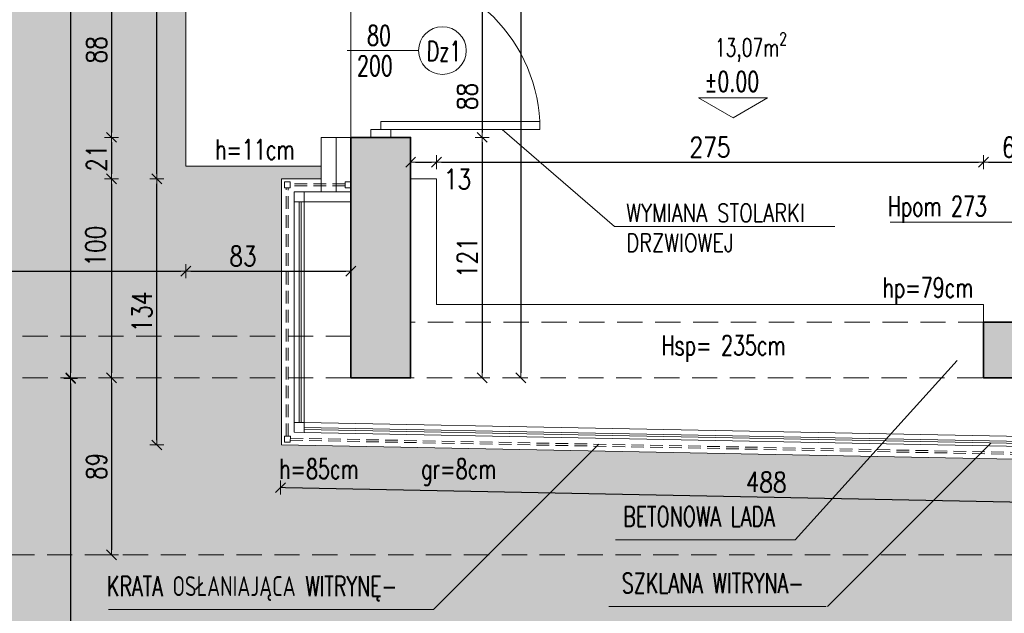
# Model space of a CAD drawing. Header units: millimetres. Extents: x 14400 to 93787, y -21104 to 39413.
# Tile 171 of 256: x 28795 to 29290, y 10700 to 10998. Entities that reach past the tile are written whole.
import ezdxf
from ezdxf.enums import TextEntityAlignment as Align

# ---------------------------------------------------------------- set-up
doc = ezdxf.new("R2010")
doc.units = ezdxf.units.MM
doc.linetypes.add('HIDDEN', pattern=[9.525, 6.35, -3.175])
for name, color, linetype, lineweight in [('!MODUS_HATCH', 4, 'Continuous', 5), ('!MODUS_HATCH_ŚCIANA', 254, 'Continuous', 9), ('!MODUS_OPIS', 3, 'Continuous', 13), ('__MODUS_ŚCIANY', 2, 'Continuous', 35), ('_MODUS_DEMONTAŻ', 251, 'HIDDEN', 13), ('Drzwi', 1, 'Continuous', 15), ('Hatch', 4, 'Continuous', 5), ('Okna', 3, 'Continuous', 13), ('Opis', 8, 'Continuous', 13), ('Opis_pom', 9, 'Continuous', 18), ('Widok', 1, 'Continuous', 15), ('WYMIAROWANIE', 1, 'Continuous', 18)]:
    doc.layers.add(name, color=color, linetype=linetype, lineweight=lineweight)
doc.styles.add('ARCHETYP', font='romans.shx', dxfattribs={"height": 15})
doc.styles.add('TXT', font='simplex.shx', dxfattribs={"width": 0.8})
doc.linetypes.add('ZIGZAG', pattern='A,0.00254,-5.08,[131,ltypeshp.shx,S=5.08,R=0,X=-5.08,Y=0],-10.16,[131,ltypeshp.shx,S=5.08,R=180,X=5.08,Y=0],-5.08', length=20.32254)
doc.dimstyles.new('DIM50', dxfattribs={"dimscale": 5, "dimtxt": 2, "dimasz": 0.5, "dimexe": 0, "dimexo": 0, "dimgap": 0.5, "dimtad": 1, "dimdec": 4, "dimrnd": 0.5, "dimdsep": 46, "dimtxsty": 'TXT', "dimblk1": 'TICK1', "dimblk2": 'TICK1', "dimsah": 1, "dimcen": 0, "dimse1": 1, "dimse2": 1, "dimclrd": 1, "dimclre": 7, "dimclrt": 9, "dimadec": 0, "dimazin": 0, "dimtfac": 1, "dimtdec": 4, "dimtmove": 2, "dimatfit": 3, "dimldrblk": 'TICK1', "dimfxl": 1, "dimtolj": 1, "dimarcsym": 0})

# ---------------------------------------------------------------- blocks, each defined once
blk = doc.blocks.new('TICK1')
at = {"color": 2}
blk.add_line((-1, -1), (1, 1), dxfattribs=at)
at = {"color": 0}
for p, q in [((0, 0), (-1, 0)), ((0, -1.4), (0, 1.4))]:
    blk.add_line(p, q, dxfattribs=at)
blk = doc.blocks.new('*D224')
at = {"layer": 'DEFPOINTS', "color": 0, "ltscale": 2, "transparency": 16777216}
for p in [(28950.07, 11027.18), (28841.56, 10939.18), (28950.07, 10939.18)]:
    blk.add_point(p, dxfattribs=at)
at = {"layer": 'WYMIAROWANIE', "color": 1, "lineweight": -2, "ltscale": 2, "transparency": 16777216}
blk.add_line((28841.56, 11024.68), (28841.56, 10941.68), dxfattribs=at)
at = {"layer": 'WYMIAROWANIE', "color": 1, "lineweight": -2, "ltscale": 2, "transparency": 16777216, "xscale": 2.5, "yscale": 2.5, "zscale": 2.5}
for p, rotation in [((28841.56, 11027.18), 90), ((28841.56, 10939.18), 270)]:
    blk.add_blockref('TICK1', p, dxfattribs=dict(at, rotation=rotation))
at = {"layer": 'WYMIAROWANIE', "color": 9, "ltscale": 2, "transparency": 16777216, "insert": (28834.06, 10983.18), "char_height": 10, "attachment_point": 5, "rotation": 90, "style": 'TXT'}
blk.add_mtext('\\A1;88', dxfattribs=at)
blk = doc.blocks.new('*D225')
at = {"layer": 'DEFPOINTS', "color": 0, "ltscale": 2, "transparency": 16777216}
for p in [(28950.07, 10939.18), (28841.56, 10918.33), (28950.07, 10918.33)]:
    blk.add_point(p, dxfattribs=at)
at = {"layer": 'WYMIAROWANIE', "color": 1, "lineweight": -2, "ltscale": 2, "transparency": 16777216}
blk.add_line((28841.56, 10936.68), (28841.56, 10920.83), dxfattribs=at)
at = {"layer": 'WYMIAROWANIE', "color": 1, "lineweight": -2, "ltscale": 2, "transparency": 16777216, "xscale": 2.5, "yscale": 2.5, "zscale": 2.5}
for p, rotation in [((28841.56, 10939.18), 90), ((28841.56, 10918.33), 270)]:
    blk.add_blockref('TICK1', p, dxfattribs=dict(at, rotation=rotation))
at = {"layer": 'WYMIAROWANIE', "color": 9, "ltscale": 2, "transparency": 16777216, "insert": (28834.06, 10928.75), "char_height": 10, "attachment_point": 5, "rotation": 90, "style": 'TXT'}
blk.add_mtext('\\A1;21', dxfattribs=at)
blk = doc.blocks.new('*D226')
at = {"layer": 'DEFPOINTS', "color": 0, "ltscale": 2, "transparency": 16777216}
for p in [(28950.07, 10918.33), (28841.56, 10818.18), (28950.07, 10818.18)]:
    blk.add_point(p, dxfattribs=at)
at = {"layer": 'WYMIAROWANIE', "color": 1, "lineweight": -2, "ltscale": 2, "transparency": 16777216}
blk.add_line((28841.56, 10915.83), (28841.56, 10820.68), dxfattribs=at)
at = {"layer": 'WYMIAROWANIE', "color": 1, "lineweight": -2, "ltscale": 2, "transparency": 16777216, "xscale": 2.5, "yscale": 2.5, "zscale": 2.5}
for p, rotation in [((28841.56, 10918.33), 90), ((28841.56, 10818.18), 270)]:
    blk.add_blockref('TICK1', p, dxfattribs=dict(at, rotation=rotation))
at = {"layer": 'WYMIAROWANIE', "color": 9, "ltscale": 2, "transparency": 16777216, "insert": (28833.59, 10884.45), "char_height": 10, "attachment_point": 5, "rotation": 90, "style": 'TXT'}
blk.add_mtext('\\A1;100', dxfattribs=at)
blk = doc.blocks.new('*D227')
at = {"layer": 'DEFPOINTS', "color": 0, "ltscale": 2, "transparency": 16777216}
for p in [(28961.99, 11212.18), (28821.07, 10818.18), (28962, 10818.18)]:
    blk.add_point(p, dxfattribs=at)
at = {"layer": 'WYMIAROWANIE', "color": 1, "lineweight": -2, "ltscale": 2, "transparency": 16777216}
blk.add_line((28821.07, 11209.68), (28821.07, 10820.68), dxfattribs=at)
at = {"layer": 'WYMIAROWANIE', "color": 1, "lineweight": -2, "ltscale": 2, "transparency": 16777216, "xscale": 2.5, "yscale": 2.5, "zscale": 2.5}
for p, rotation in [((28821.07, 11212.18), 90), ((28821.07, 10818.18), 270)]:
    blk.add_blockref('TICK1', p, dxfattribs=dict(at, rotation=rotation))
at = {"layer": 'WYMIAROWANIE', "color": 9, "ltscale": 2, "transparency": 16777216, "insert": (28813.57, 11015.18), "char_height": 10, "attachment_point": 5, "rotation": 90, "style": 'TXT'}
blk.add_mtext('\\A1;394', dxfattribs=at)
blk = doc.blocks.new('*D250')
at = {"layer": 'DEFPOINTS', "color": 0, "ltscale": 2, "transparency": 16777216}
for p in [(28878.99, 10924.66), (28878.99, 10871.83), (28636.99, 10839.18)]:
    blk.add_point(p, dxfattribs=at)
at = {"layer": 'WYMIAROWANIE', "color": 1, "lineweight": -2, "ltscale": 2, "transparency": 16777216}
blk.add_line((28639.49, 10871.83), (28876.49, 10871.83), dxfattribs=at)
at = {"layer": 'WYMIAROWANIE', "color": 1, "lineweight": -2, "ltscale": 2, "transparency": 16777216, "xscale": 2.5, "yscale": 2.5, "zscale": 2.5, "rotation": 180}
blk.add_blockref('TICK1', (28636.99, 10871.83), dxfattribs=at)
at = {"layer": 'WYMIAROWANIE', "color": 1, "lineweight": -2, "ltscale": 2, "transparency": 16777216, "xscale": 2.5, "yscale": 2.5, "zscale": 2.5}
blk.add_blockref('TICK1', (28878.99, 10871.83), dxfattribs=at)
at = {"layer": 'WYMIAROWANIE', "color": 9, "ltscale": 2, "transparency": 16777216, "insert": (28757.99, 10879.33), "char_height": 10, "attachment_point": 5, "style": 'TXT'}
blk.add_mtext('\\A1;242', dxfattribs=at)
blk = doc.blocks.new('*D251')
at = {"layer": 'DEFPOINTS', "color": 0, "ltscale": 2, "transparency": 16777216}
for p in [(28878.99, 10924.66), (28961.99, 10921.95), (28961.99, 10871.83)]:
    blk.add_point(p, dxfattribs=at)
at = {"layer": 'WYMIAROWANIE', "color": 1, "lineweight": -2, "ltscale": 2, "transparency": 16777216}
blk.add_line((28881.49, 10871.83), (28959.49, 10871.83), dxfattribs=at)
at = {"layer": 'WYMIAROWANIE', "color": 1, "lineweight": -2, "ltscale": 2, "transparency": 16777216, "xscale": 2.5, "yscale": 2.5, "zscale": 2.5, "rotation": 180}
blk.add_blockref('TICK1', (28878.99, 10871.83), dxfattribs=at)
at = {"layer": 'WYMIAROWANIE', "color": 1, "lineweight": -2, "ltscale": 2, "transparency": 16777216, "xscale": 2.5, "yscale": 2.5, "zscale": 2.5}
blk.add_blockref('TICK1', (28961.99, 10871.83), dxfattribs=at)
at = {"layer": 'WYMIAROWANIE', "color": 9, "ltscale": 2, "transparency": 16777216, "insert": (28907.72, 10879.39), "char_height": 10, "attachment_point": 5, "style": 'TXT'}
blk.add_mtext('\\A1;83', dxfattribs=at)
blk = doc.blocks.new('*D217')
at = {"layer": 'DEFPOINTS', "color": 0, "ltscale": 2, "transparency": 16777216}
for p in [(28841.56, 10818.18), (28841.56, 10729.18), (28841.56, 10729.18)]:
    blk.add_point(p, dxfattribs=at)
at = {"layer": 'WYMIAROWANIE', "color": 1, "lineweight": -2, "ltscale": 2, "transparency": 16777216}
blk.add_line((28841.56, 10815.68), (28841.56, 10731.68), dxfattribs=at)
at = {"layer": 'WYMIAROWANIE', "color": 1, "lineweight": -2, "ltscale": 2, "transparency": 16777216, "xscale": 2.5, "yscale": 2.5, "zscale": 2.5}
for p, rotation in [((28841.56, 10818.18), 90), ((28841.56, 10729.18), 270)]:
    blk.add_blockref('TICK1', p, dxfattribs=dict(at, rotation=rotation))
at = {"layer": 'WYMIAROWANIE', "color": 9, "ltscale": 2, "transparency": 16777216, "insert": (28834.06, 10773.68), "char_height": 10, "attachment_point": 5, "rotation": 90, "style": 'TXT'}
blk.add_mtext('\\A1;89', dxfattribs=at)
blk = doc.blocks.new('*D252')
at = {"layer": 'DEFPOINTS', "color": 0, "ltscale": 2, "transparency": 16777216}
for p in [(28821.07, 10817.93), (28821.07, 10469.18), (28821.07, 10469.18)]:
    blk.add_point(p, dxfattribs=at)
at = {"layer": 'WYMIAROWANIE', "color": 1, "lineweight": -2, "ltscale": 2, "transparency": 16777216}
blk.add_line((28821.07, 10815.43), (28821.07, 10471.68), dxfattribs=at)
at = {"layer": 'WYMIAROWANIE', "color": 1, "lineweight": -2, "ltscale": 2, "transparency": 16777216, "xscale": 2.5, "yscale": 2.5, "zscale": 2.5}
for p, rotation in [((28821.07, 10817.93), 90), ((28821.07, 10469.18), 270)]:
    blk.add_blockref('TICK1', p, dxfattribs=dict(at, rotation=rotation))
at = {"layer": 'WYMIAROWANIE', "color": 9, "ltscale": 2, "transparency": 16777216, "insert": (28813.57, 10643.55), "char_height": 10, "attachment_point": 5, "rotation": 90, "style": 'TXT'}
blk.add_mtext('\\A1;349', dxfattribs=at)
blk = doc.blocks.new('*D261')
at = {"layer": 'DEFPOINTS', "color": 0, "transparency": 16777216}
for p in [(28991.99, 11027.18), (28991.99, 10939.18), (29027.96, 10939.18)]:
    blk.add_point(p, dxfattribs=at)
at = {"layer": 'WYMIAROWANIE', "color": 1, "lineweight": -2, "transparency": 16777216}
blk.add_line((29027.96, 11024.68), (29027.96, 10941.68), dxfattribs=at)
at = {"layer": 'WYMIAROWANIE', "color": 1, "lineweight": -2, "transparency": 16777216, "xscale": 2.5, "yscale": 2.5, "zscale": 2.5}
for p, rotation in [((29027.96, 11027.18), 90), ((29027.96, 10939.18), 270)]:
    blk.add_blockref('TICK1', p, dxfattribs=dict(at, rotation=rotation))
at = {"layer": 'WYMIAROWANIE', "color": 9, "transparency": 16777216, "insert": (29020.46, 10959.71), "char_height": 10, "attachment_point": 5, "rotation": 90, "style": 'TXT'}
blk.add_mtext('\\A1;88', dxfattribs=at)
blk = doc.blocks.new('*D262')
at = {"layer": 'DEFPOINTS', "color": 0, "transparency": 16777216}
for p in [(28991.99, 10939.18), (28991.99, 10818.18), (29027.96, 10818.18)]:
    blk.add_point(p, dxfattribs=at)
at = {"layer": 'WYMIAROWANIE', "color": 1, "lineweight": -2, "transparency": 16777216}
blk.add_line((29027.96, 10936.68), (29027.96, 10820.68), dxfattribs=at)
at = {"layer": 'WYMIAROWANIE', "color": 1, "lineweight": -2, "transparency": 16777216, "xscale": 2.5, "yscale": 2.5, "zscale": 2.5}
for p, rotation in [((29027.96, 10939.18), 90), ((29027.96, 10818.18), 270)]:
    blk.add_blockref('TICK1', p, dxfattribs=dict(at, rotation=rotation))
at = {"layer": 'WYMIAROWANIE', "color": 9, "transparency": 16777216, "insert": (29020.46, 10878.68), "char_height": 10, "attachment_point": 5, "rotation": 90, "style": 'TXT'}
blk.add_mtext('\\A1;121', dxfattribs=at)
blk = doc.blocks.new('*D237')
at = {"layer": 'DEFPOINTS', "color": 0, "transparency": 16777216}
for p in [(28988.5, 11209.18), (28988.5, 10818.18), (29047.39, 10818.18)]:
    blk.add_point(p, dxfattribs=at)
at = {"layer": 'WYMIAROWANIE', "color": 1, "lineweight": -2, "transparency": 16777216}
blk.add_line((29047.39, 11206.68), (29047.39, 10820.68), dxfattribs=at)
at = {"layer": 'WYMIAROWANIE', "color": 1, "lineweight": -2, "transparency": 16777216, "xscale": 2.5, "yscale": 2.5, "zscale": 2.5}
for p, rotation in [((29047.39, 11209.18), 90), ((29047.39, 10818.18), 270)]:
    blk.add_blockref('TICK1', p, dxfattribs=dict(at, rotation=rotation))
at = {"layer": 'WYMIAROWANIE', "color": 9, "transparency": 16777216, "insert": (29039.89, 11013.68), "char_height": 10, "attachment_point": 5, "rotation": 90, "style": 'TXT'}
blk.add_mtext('\\A1;391', dxfattribs=at)
blk = doc.blocks.new('*D263')
at = {"layer": 'DEFPOINTS', "color": 0, "transparency": 16777216}
for p in [(29004.99, 10926.7), (28991.99, 10918.33), (29004.99, 10918.33)]:
    blk.add_point(p, dxfattribs=at)
at = {"layer": 'WYMIAROWANIE', "color": 1, "lineweight": -2, "transparency": 16777216}
blk.add_line((28994.49, 10926.7), (29002.49, 10926.7), dxfattribs=at)
at = {"layer": 'WYMIAROWANIE', "color": 1, "lineweight": -2, "transparency": 16777216, "xscale": 2.5, "yscale": 2.5, "zscale": 2.5, "rotation": 180}
blk.add_blockref('TICK1', (28991.99, 10926.7), dxfattribs=at)
at = {"layer": 'WYMIAROWANIE', "color": 1, "lineweight": -2, "transparency": 16777216, "xscale": 2.5, "yscale": 2.5, "zscale": 2.5}
blk.add_blockref('TICK1', (29004.99, 10926.7), dxfattribs=at)
at = {"layer": 'WYMIAROWANIE', "color": 9, "transparency": 16777216, "insert": (29015.55, 10918.12), "char_height": 10, "attachment_point": 5, "style": 'TXT'}
blk.add_mtext('\\A1;13', dxfattribs=at)
blk = doc.blocks.new('*D264')
at = {"layer": 'DEFPOINTS', "color": 0, "transparency": 16777216}
for p in [(29279.99, 10926.7), (29004.99, 10918.33), (29279.99, 10855.18)]:
    blk.add_point(p, dxfattribs=at)
at = {"layer": 'WYMIAROWANIE', "color": 1, "lineweight": -2, "transparency": 16777216}
blk.add_line((29007.49, 10926.7), (29277.49, 10926.7), dxfattribs=at)
at = {"layer": 'WYMIAROWANIE', "color": 1, "lineweight": -2, "transparency": 16777216, "xscale": 2.5, "yscale": 2.5, "zscale": 2.5, "rotation": 180}
blk.add_blockref('TICK1', (29004.99, 10926.7), dxfattribs=at)
at = {"layer": 'WYMIAROWANIE', "color": 1, "lineweight": -2, "transparency": 16777216, "xscale": 2.5, "yscale": 2.5, "zscale": 2.5}
blk.add_blockref('TICK1', (29279.99, 10926.7), dxfattribs=at)
at = {"layer": 'WYMIAROWANIE', "color": 9, "transparency": 16777216, "insert": (29142.49, 10934.2), "char_height": 10, "attachment_point": 5, "style": 'TXT'}
blk.add_mtext('\\A1;275', dxfattribs=at)
blk = doc.blocks.new('*D265')
at = {"layer": 'DEFPOINTS', "color": 0, "transparency": 16777216}
for p in [(29342.99, 11094.18), (29342.99, 10926.7), (29279.99, 10855.18)]:
    blk.add_point(p, dxfattribs=at)
at = {"layer": 'WYMIAROWANIE', "color": 1, "lineweight": -2, "transparency": 16777216}
blk.add_line((29282.49, 10926.7), (29340.49, 10926.7), dxfattribs=at)
at = {"layer": 'WYMIAROWANIE', "color": 1, "lineweight": -2, "transparency": 16777216, "xscale": 2.5, "yscale": 2.5, "zscale": 2.5, "rotation": 180}
blk.add_blockref('TICK1', (29279.99, 10926.7), dxfattribs=at)
at = {"layer": 'WYMIAROWANIE', "color": 1, "lineweight": -2, "transparency": 16777216, "xscale": 2.5, "yscale": 2.5, "zscale": 2.5}
blk.add_blockref('TICK1', (29342.99, 10926.7), dxfattribs=at)
at = {"layer": 'WYMIAROWANIE', "color": 9, "transparency": 16777216, "insert": (29296.05, 10934.2), "char_height": 10, "attachment_point": 5, "style": 'TXT'}
blk.add_mtext('\\A1;63', dxfattribs=at)
blk = doc.blocks.new('*D267')
at = {"layer": 'DEFPOINTS', "color": 0, "transparency": 16777216}
for p in [(28864.43, 10918.33), (28926.99, 10918.33), (28926.99, 10784.44)]:
    blk.add_point(p, dxfattribs=at)
at = {"layer": 'WYMIAROWANIE', "color": 1, "lineweight": -2, "transparency": 16777216}
blk.add_line((28864.43, 10786.94), (28864.43, 10915.83), dxfattribs=at)
at = {"layer": 'WYMIAROWANIE', "color": 1, "lineweight": -2, "transparency": 16777216, "xscale": 2.5, "yscale": 2.5, "zscale": 2.5}
for p, rotation in [((28864.43, 10918.33), 90), ((28864.43, 10784.44), 270)]:
    blk.add_blockref('TICK1', p, dxfattribs=dict(at, rotation=rotation))
at = {"layer": 'WYMIAROWANIE', "color": 9, "transparency": 16777216, "insert": (28856.93, 10851.38), "char_height": 10, "attachment_point": 5, "rotation": 90, "style": 'TXT'}
blk.add_mtext('\\A1;134', dxfattribs=at)
blk = doc.blocks.new('*D268')
at = {"layer": 'DEFPOINTS', "color": 0, "transparency": 16777216}
for p in [(28864.43, 11212.18), (28961.99, 11212.18), (28926.99, 10918.33)]:
    blk.add_point(p, dxfattribs=at)
at = {"layer": 'WYMIAROWANIE', "color": 1, "lineweight": -2, "transparency": 16777216}
blk.add_line((28864.43, 10920.83), (28864.43, 11209.68), dxfattribs=at)
at = {"layer": 'WYMIAROWANIE', "color": 1, "lineweight": -2, "transparency": 16777216, "xscale": 2.5, "yscale": 2.5, "zscale": 2.5}
for p, rotation in [((28864.43, 11212.18), 90), ((28864.43, 10918.33), 270)]:
    blk.add_blockref('TICK1', p, dxfattribs=dict(at, rotation=rotation))
at = {"layer": 'WYMIAROWANIE', "color": 9, "transparency": 16777216, "insert": (28856.93, 11095.62), "char_height": 10, "attachment_point": 5, "rotation": 90, "style": 'TXT'}
blk.add_mtext('\\A1;294', dxfattribs=at)
blk = doc.blocks.new('*D238')
at = {"layer": 'DEFPOINTS', "color": 0, "transparency": 16777216}
for p in [(28962, 10818.18), (29383.49, 10818.18), (29383.49, 10648.92)]:
    blk.add_point(p, dxfattribs=at)
at = {"layer": 'WYMIAROWANIE', "color": 1, "lineweight": -2, "transparency": 16777216}
blk.add_line((28964.5, 10648.92), (29380.99, 10648.92), dxfattribs=at)
at = {"layer": 'WYMIAROWANIE', "color": 1, "lineweight": -2, "transparency": 16777216, "xscale": 2.5, "yscale": 2.5, "zscale": 2.5, "rotation": 180}
blk.add_blockref('TICK1', (28962, 10648.92), dxfattribs=at)
at = {"layer": 'WYMIAROWANIE', "color": 1, "lineweight": -2, "transparency": 16777216, "xscale": 2.5, "yscale": 2.5, "zscale": 2.5}
blk.add_blockref('TICK1', (29383.49, 10648.92), dxfattribs=at)
at = {"layer": 'WYMIAROWANIE', "color": 9, "transparency": 16777216, "insert": (29172.74, 10656.42), "char_height": 10, "attachment_point": 5, "style": 'TXT'}
blk.add_mtext('\\A1;421.5', dxfattribs=at)
blk = doc.blocks.new('*D242')
at = {"layer": 'DEFPOINTS', "color": 0, "transparency": 16777216}
for p in [(28926.99, 10784.44), (29415.04, 10774.93), (29414.62, 10753.53)]:
    blk.add_point(p, dxfattribs=at)
at = {"layer": 'WYMIAROWANIE', "color": 1, "lineweight": -2, "transparency": 16777216}
blk.add_line((28929.07, 10762.99), (29412.12, 10753.58), dxfattribs=at)
at = {"layer": 'WYMIAROWANIE', "color": 1, "lineweight": -2, "transparency": 16777216, "xscale": 2.5, "yscale": 2.5, "zscale": 2.5}
for p, rotation in [((28926.57, 10763.04), 178.8829441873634), ((29414.62, 10753.53), 358.8829441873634)]:
    blk.add_blockref('TICK1', p, dxfattribs=dict(at, rotation=rotation))
at = {"layer": 'WYMIAROWANIE', "color": 9, "transparency": 16777216, "insert": (29170.74, 10765.78), "char_height": 10, "attachment_point": 5, "rotation": 358.8829, "style": 'TXT'}
blk.add_mtext('\\A1;488', dxfattribs=at)

msp = doc.modelspace()

# ---------------------------------------------------------------- hatches: boundary and pattern name
at = {"layer": '!MODUS_HATCH_ŚCIANA', "ltscale": 2}
h = msp.add_hatch(color=256, dxfattribs=at)
h.dxf.hatch_style = 1
h.paths.add_polyline_path([(28991.99179, 10939.17611), (28961.99179, 10939.17611), (28961.99179, 10924.66309), (28961.99179, 10818.17611), (28991.99179, 10818.17611)])
h.paths.add_polyline_path([(28961.99179, 11239.17611), (28616.99179, 11239.17611), (28616.99179, 11231.47317), (28617.03777, 11221.29079), (28616.99179, 11221.29058), (28616.99179, 11212.17611), (28961.99179, 11212.17611)])
h.paths.add_polyline_path([(28991.99179, 11209.17611), (29351.99179, 11209.17611), (29351.99179, 11084.17611), (29383.49179, 11084.17611), (29383.49179, 11239.17611), (28961.99179, 11239.17611), (28961.99179, 11027.17611), (28991.99179, 11027.17611)])
h.paths.add_polyline_path([(29383.40262, 10846.17611), (29279.99179, 10846.17611), (29279.99179, 10818.17611), (29383.49178, 10818.18089)])
h.paths.add_polyline_path([(28351.99179, 11441.83077), (28311.99179, 11441.83077), (28311.99179, 10729.17611), (28351.99179, 10729.17611)])
at = {"layer": 'Hatch', "ltscale": 2, "transparency": 33554559}
h = msp.add_hatch(dxfattribs=at)
h.set_pattern_fill('AR-CONC', color=4, scale=0.1)
h.set_pattern_definition([(50, (5744.09, 172.989), (18.218467, -1.5939086), [1.905, -20.955]), (355, (5744.09, 172.989), (-3.524342, 19.105685), [1.524, -16.764058]), (100.451445, (5745.608, 172.856), (14.694125, 17.511775), [1.619001, -17.809024]), (46.1842, (5744.09, 178.07), (27.107904, -4.204233), [2.8575, -31.4325]), (96.63556, (5746.35, 177.72), (23.740413, 24.742612), [2.428502, -26.71356]), (351.18415, (5744.09, 178.07), (23.740413, 24.742612), [2.285997, -25.145973]), (21, (5746.63, 176.799), (15.161439, -10.22652), [1.905, -20.955]), (326, (5746.63, 176.799), (6.180203, 18.418797), [1.524, -16.764]), (71.451445, (5747.893, 175.947), (21.341642, 8.192277), [1.619001, -17.808994]), (37.5, (5744.09, 172.989), (0.3088603, 8.4555039), [0, -16.5608, 0, -17.018, 0, -16.8275]), (7.5, (5744.09, 172.989), (6.6819663, 10.0180575), [0, -9.7028, 0, -16.1798, 0, -6.4135]), (327.5, (5738.426, 172.989), (13.5590595, -0.5728744), [0, -6.35, 0, -19.812, 0, -26.289]), (317.5, (5735.886, 172.989), (14.812918, 2.542649), [0, -8.255, 0, -13.1572, 0, -18.669])])
h.paths.add_polyline_path([(28926.99179, 10784.44135), (28926.99179, 10918.32824), (28946.99179, 10918.32824), (28946.99179, 10924.66309), (28878.99179, 10924.66309), (28878.99179, 11047.66309), (28946.99179, 11047.66309), (28946.99179, 11197.17611), (28616.99179, 11197.17611), (28616.99179, 11254.17611), (28689.99179, 11254.17611), (28689.99179, 11289.17611), (29383.49179, 11289.17611), (29383.49179, 11254.17611), (29398.49179, 11254.17611), (29399.39327, 11094.17611), (29415.29475, 11094.17611), (29415.03637, 10774.92508)], flags=16)
h.paths.add_polyline_path([(28636.99179, 10819.17611), (28615.99179, 10819.17611), (28615.99179, 10840.17611), (28636.99179, 10840.17611)], flags=16)
h.paths.add_polyline_path([(28689.99179, 11441.83077), (28351.99179, 11441.83077), (28351.99179, 11230.82494), (28363.41065, 11230.87649), (28363.46219, 11219.46171), (28364.54265, 10990.77677), (28359.04496, 10990.27323), (28357.96225, 11219.43687), (28351.96765, 11219.40981), (28351.99179, 10699.17611), (28234.39095, 10699.17611), (28234.39095, 10469.17611), (28351.99179, 10469.17611), (28352.96004, 10362.89543), (28572.71948, 10362.89543), (28612.64488, 10469.17611), (29541.99179, 10469.17611), (29541.99179, 11289.17611), (29665.60827, 11301.15901), (29665.60827, 11421.15901), (29541.99179, 11409.17611), (28689.99179, 11409.17611)])

# ---------------------------------------------------------------- linework, layer by layer
at = {"layer": '!MODUS_HATCH', "linetype": 'ZIGZAG'}
msp.add_lwpolyline([(28954.49179, 10939.17611), (28954.49179, 10911.82824)], dxfattribs=at)
at = {"layer": '!MODUS_OPIS'}
msp.add_lwpolyline([(29154.09278, 10949.06648), (29171.41329, 10959.06648), (29136.77228, 10959.06648)], close=True, dxfattribs=at)
at = {"layer": '__MODUS_ŚCIANY', "ltscale": 2}
msp.add_lwpolyline([(28961.99179, 10818.17611), (28991.99179, 10818.17611), (28991.99179, 10939.17611), (28961.99179, 10939.17611)], close=True, dxfattribs=at)
at = {"layer": '__MODUS_ŚCIANY'}
msp.add_lwpolyline([(29383.49179, 10818.17611), (29279.99179, 10818.17611), (29279.99179, 10846.17611), (29383.49179, 10846.17611), (29383.49179, 10818.17611)], dxfattribs=at)
at = {"layer": '_MODUS_DEMONTAŻ'}
for points in [[(28928.49179, 10913.82824), (28931.49179, 10913.82824), (28931.49179, 10916.82824), (28928.49179, 10916.82824), (28928.49179, 10913.82824)], [(28958.99179, 10915.82824), (28931.49179, 10915.82824)], [(28958.99179, 10914.82824), (28931.49179, 10914.82824)], [(28958.99179, 10913.82824), (28961.99179, 10913.82824), (28961.99179, 10916.82824), (28958.99179, 10916.82824), (28958.99179, 10913.82824)], [(28929.49179, 10788.89346), (28929.49179, 10913.82824)], [(28930.49179, 10788.87396), (28930.49179, 10913.82824)], [(28931.54971, 10788.85333), (28928.55028, 10788.91182), (28928.49179, 10785.91239), (28931.49122, 10785.8539), (28931.54971, 10788.85333)], [(28931.51072, 10786.85371), (29410.51186, 10777.51378)], [(28931.53021, 10787.85352), (29410.53135, 10778.51359)]]:
    msp.add_lwpolyline(points, dxfattribs=at)
at = {"layer": 'Drzwi'}
msp.add_lwpolyline([(28960.12859, 10982.8045), (28995.95193, 10982.8045)], dxfattribs=at)
for points in [[(29056.99179, 10947.17611), (28976.99179, 10947.17611), (28976.99179, 10943.17611), (29056.99179, 10943.17611)], [(28971.99179, 10943.17611), (28981.99179, 10943.17611), (28981.99179, 10939.17611), (28971.99179, 10939.17611)]]:
    msp.add_lwpolyline(points, close=True, dxfattribs=at)
msp.add_circle((29007.95193, 10982.8045), 12, dxfattribs=at)
msp.add_arc((28976.99179, 10943.17611), 80, 360, 90, dxfattribs=at)
at = {"layer": 'Okna', "ltscale": 2}
for points in [[(28933.49179, 10906.82824), (28938.49179, 10906.82824), (28938.49179, 10911.82824), (28933.49179, 10911.82824)], [(28933.49179, 10906.82824), (28961.99179, 10906.82824), (28961.99179, 10911.82824), (28933.49179, 10911.82824)], [(28938.39337, 10790.73172), (28933.39432, 10790.82919), (28933.49179, 10795.82824), (28938.49084, 10795.73077)]]:
    msp.add_lwpolyline(points, close=True, dxfattribs=at)
for points in [[(28935.99179, 10906.82824), (28935.99179, 10795.7795)], [(28936.99179, 10906.82824), (28936.99179, 10795.76)], [(28938.42261, 10792.23143), (29403.42473, 10783.16446)], [(28938.4421, 10793.23124), (29403.44423, 10784.16427)]]:
    msp.add_lwpolyline(points, dxfattribs=at)
at = {"layer": 'Opis', "ltscale": 0.7}
msp.add_lwpolyline([(29037.93639, 10943.17611), (29094.45659, 10894.29209), (29205.18994, 10894.29209)], dxfattribs=at)
at = {"layer": 'Opis'}
for points in [[(29351.99179, 10846.17611), (29298.80063, 10896.55018), (29233.12135, 10896.55018)], [(29266.79425, 10827.01207), (29185.28118, 10736.75267)], [(29086.53251, 10784.83117), (29003.46987, 10701.76853)], [(29283.90319, 10785.49498), (29201.62975, 10703.22154)], [(29185.28118, 10736.75267), (29094.91105, 10736.75267)], [(28840.11049, 10701.76853), (29003.46987, 10701.76853)], [(29091.68209, 10703.22154), (29200.91135, 10703.22154)]]:
    msp.add_lwpolyline(points, dxfattribs=at)
at = {"layer": 'Widok', "linetype": 'HIDDEN', "ltscale": 2}
for points in [[(28351.99179, 10729.17611), (29381.99179, 10729.17611), (29431.99179, 10729.17611), (29431.99179, 11239.17611), (29431.99179, 11289.17611), (28699.99179, 11289.17611)], [(29279.99179, 10846.17611), (28991.99179, 10846.17611), (28991.99179, 10846.17611)], [(28961.99179, 10839.17611), (28351.99179, 10839.17611)], [(28961.99513, 10818.17613), (28351.99179, 10818.17611)], [(28961.99179, 10818.17611), (28961.99179, 10818.17611), (29279.99179, 10818.17611)]]:
    msp.add_lwpolyline(points, dxfattribs=at)
at = {"layer": 'Widok'}
for points in [[(29383.49179, 11094.17611), (29415.29475, 11094.17611), (29415.03637, 10774.92508), (28926.99179, 10784.44135), (28926.99179, 10918.32824), (28946.99179, 10918.32824)], [(28946.99179, 10924.66309), (28878.99179, 10924.66309), (28878.99179, 11047.66309), (28946.99179, 11047.66309)], [(28961.99179, 11027.17611), (28961.99179, 10924.66309)], [(28961.99179, 10911.82824), (28946.99179, 10911.82824), (28946.99179, 10939.17611), (28961.99179, 10939.17611)], [(28991.99179, 10918.32824), (29004.99179, 10918.32824), (29004.99179, 10855.17611), (29279.99179, 10855.17611), (29279.99179, 10846.17611)]]:
    msp.add_lwpolyline(points, dxfattribs=at)
at = {"layer": 'Widok', "ltscale": 2}
for points in [[(28933.49179, 10906.82824), (28933.49179, 10795.82824)], [(28938.49179, 10906.82824), (28938.49179, 10795.7193)], [(28938.49084, 10795.73077), (29403.49297, 10786.6638)], [(28938.39337, 10790.73172), (29403.39549, 10781.66475)]]:
    msp.add_lwpolyline(points, dxfattribs=at)

# ---------------------------------------------------------------- texts
at = {"layer": '!MODUS_OPIS', "style": 'TXT', "width": 0.7}
msp.add_text('%%P0.00', height=10, dxfattribs=at).set_placement((29153.40754, 10962.31078), align=Align.CENTER)
at = {"layer": 'Opis', "style": 'ARCHETYP', "width": 0.7}
for s, rotation, p in [('80', 359.6818433, (28970.06113, 10985.42114)), ('Dz1', 359.6818433, (29000.01031, 10977.61743)), ('200', 359.6818433, (28964.97681, 10970.20481)), ('h=11cm', 0, (28893.68152, 10928.10319)), ('Hpom 273', 0, (29231.83484, 10899.56442)), ('hp=79cm', 0, (29229.21892, 10858.62391)), ('Hsp= 235cm', 0, (29118.0385, 10829.59296)), ('h=85cm', 0, (28925.90312, 10767.46515)), ('gr=8cm', 0, (28997.23007, 10767.46515)), ('BETONOWA LADA', 0, (29098.81851, 10743.4535)), ('KRATA OSŁANIAJĄCA WITRYNĘ-', 360, (28839.23983, 10708.46935)), ('SZKLANA WITRYNA-', 360, (29098.12441, 10709.92237))]:
    msp.add_text(s, height=10, rotation=rotation, dxfattribs=at).set_placement(p)
at = {"layer": 'Opis', "ltscale": 0.7, "insert": (29100.41455, 10905.66919), "char_height": 9, "attachment_point": 1, "style": 'TXT'}
msp.add_mtext_dynamic_manual_height_columns('WYMIANA STOLARKI DRZWIOWEJ', width=135.0976476, gutter_width=12.5, heights=[0], dxfattribs=at)
at = {"layer": 'Opis_pom', "ltscale": 0.7, "insert": (29133.03957, 10991.91489), "char_height": 9, "attachment_point": 1, "style": 'TXT'}
msp.add_mtext_dynamic_manual_height_columns('\\A1;\\pxqc;{\\W0.7;13,07m\\H0.7x;\\S2^ ;}', width=59.9910642, gutter_width=75, heights=[0], dxfattribs=at)

# ---------------------------------------------------------------- dimensions: what is measured, and where the dimension line sits
at = {"layer": 'WYMIAROWANIE', "ltscale": 2}
for base, p1, p2, picture, middle in [((28821.07281, 10818.17613), (28961.99179, 11212.17611), (28961.99513, 10818.17613), '*D227', (28813.57281, 11015.17612)), ((28841.55519, 10939.17611), (28950.07346, 11027.17611), (28950.07346, 10939.17611), '*D224', (28834.05519, 10983.17611)), ((28841.55519, 10918.32824), (28950.07346, 10939.17611), (28950.07346, 10918.32824), '*D225', (28834.05519, 10928.75218)), ((28821.07281, 10469.17611), (28821.07281, 10817.92611), (28821.07281, 10469.17611), '*D252', (28813.57281, 10643.55111)), ((28841.55519, 10729.17611), (28841.55519, 10818.17612), (28841.55519, 10729.17611), '*D217', (28834.05519, 10773.67612))]:
    dim = msp.add_linear_dim(base=base, p1=p1, p2=p2, angle=90, dimstyle='DIM50', dxfattribs=at)
    dim.commit()
    dim.dimension.update_dxf_attribs({"geometry": picture, "text_midpoint": middle})
at = {"layer": 'WYMIAROWANIE'}
for base, p1, p2, picture, middle in [((28864.43146, 11212.17611), (28926.99179, 10918.32824), (28961.99179, 11212.17611), '*D268', (28856.93146, 11095.61789)), ((29027.95616, 10939.17611), (28991.99179, 11027.17611), (28991.99179, 10939.17611), '*D261', (29020.45616, 10959.71061))]:
    dim = msp.add_linear_dim(base=base, p1=p1, p2=p2, angle=90, dimstyle='DIM50', dxfattribs=at)
    dim.commit()
    dim.dimension.update_dxf_attribs({"geometry": picture, "text_midpoint": middle, "dimtype": 160})
for base, p1, p2, picture, middle in [((29047.39182, 10818.17611), (28988.49991, 11209.17611), (28988.49991, 10818.17611), '*D237', (29039.89182, 11013.67611)), ((29027.95616, 10818.17611), (28991.99179, 10939.17611), (28991.99179, 10818.17611), '*D262', (29020.45616, 10878.67611)), ((28864.43146, 10918.32824), (28926.99179, 10784.44135), (28926.99179, 10918.32824), '*D267', (28856.93146, 10851.3848))]:
    dim = msp.add_linear_dim(base=base, p1=p1, p2=p2, angle=90, dimstyle='DIM50', dxfattribs=at)
    dim.commit()
    dim.dimension.update_dxf_attribs({"geometry": picture, "text_midpoint": middle})
for base, p1, p2, picture, middle in [((29342.99179, 10926.69765), (29279.99179, 10855.17611), (29342.99179, 11094.17611), '*D265', (29296.04629, 10934.19765)), ((29004.99179, 10926.69765), (28991.99179, 10918.32824), (29004.99179, 10918.32824), '*D263', (29015.54886, 10918.12341))]:
    dim = msp.add_linear_dim(base=base, p1=p1, p2=p2, dimstyle='DIM50', dxfattribs=at)
    dim.commit()
    dim.dimension.update_dxf_attribs({"geometry": picture, "text_midpoint": middle, "dimtype": 160})
for base, p1, p2, picture, middle in [((29279.99179, 10926.69765), (29004.99179, 10918.32824), (29279.99179, 10855.17611), '*D264', (29142.49179, 10934.19765)), ((29383.49179, 10648.92361), (28961.99513, 10818.17613), (29383.49179, 10818.17611), '*D238', (29172.74346, 10656.42361))]:
    dim = msp.add_linear_dim(base=base, p1=p1, p2=p2, dimstyle='DIM50', dxfattribs=at)
    dim.commit()
    dim.dimension.update_dxf_attribs({"geometry": picture, "text_midpoint": middle})
at = {"layer": 'WYMIAROWANIE', "ltscale": 2}
dim = msp.add_linear_dim(base=(28878.99179, 10871.83363), p1=(28636.99179, 10839.17611), p2=(28878.99179, 10924.66309), dimstyle='DIM50', dxfattribs=at)
dim.commit()
dim.dimension.update_dxf_attribs({"geometry": '*D250', "text_midpoint": (28757.99179, 10879.33363)})
dim = msp.add_linear_dim(base=(28961.99179, 10871.83363), p1=(28878.99179, 10924.66309), p2=(28961.99179, 10921.94786), dimstyle='DIM50', dxfattribs=at)
dim.commit()
dim.dimension.update_dxf_attribs({"geometry": '*D251', "text_midpoint": (28907.72102, 10879.38803), "dimtype": 160})
dim = msp.add_linear_dim(base=(28841.55519, 10818.17611), p1=(28950.07346, 10918.32824), p2=(28950.07346, 10818.17611), angle=90, dimstyle='DIM50', dxfattribs=at)
dim.commit()
dim.dimension.update_dxf_attribs({"geometry": '*D226', "text_midpoint": (28833.59288, 10884.44773), "dimtype": 160})
at = {"layer": 'WYMIAROWANIE'}
dim = msp.add_aligned_dim(p1=(28926.99179, 10784.44135), p2=(29415.03637, 10774.92508), distance=-21.40255, dimstyle='DIM50', dxfattribs=at)
dim.commit()
dim.dimension.update_dxf_attribs({"geometry": '*D242', "text_midpoint": (29170.74305, 10765.78331)})

doc.saveas('drawing.dxf')
